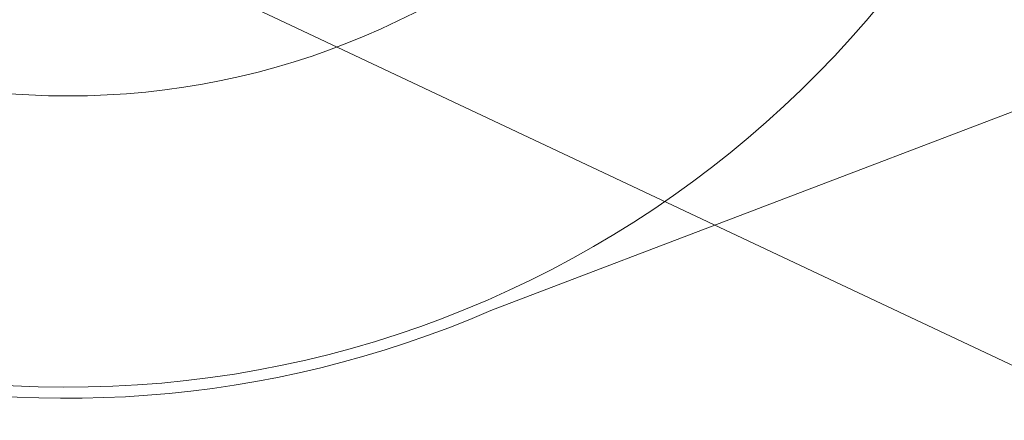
# Model space of a CAD drawing. Header units: inches. Extents: x 382808 to 408593, y -18409 to -9482.
# Tile 79 of 88: x 399288.64 to 399293.09, y -17222.45 to -17220.64. Entities that reach past the tile are written whole.
import ezdxf

# ---------------------------------------------------------------- set-up
doc = ezdxf.new("R2010")
doc.units = ezdxf.units.IN
doc.header["$LTSCALE"] = 2
doc.header["$MEASUREMENT"] = 0
doc.layers.add('!!!LOZAMET_Nr_pióra__9', color=220, linetype='CONTINUOUS', lineweight=0)

msp = doc.modelspace()

# ---------------------------------------------------------------- linework, layer by layer
at = {"layer": '!!!LOZAMET_Nr_pióra__9', "color": 7, "linetype": 'Continuous', "lineweight": 0}
for p, q in [((399298.4048, -17224.6895), (399225.0494, -17190.0675)), ((399290.7715, -17221.95), (399296.6637, -17219.7018))]:
    msp.add_line(p, q, dxfattribs=at)
msp.add_circle((399288.8629, -17217.5457), 3.435, dxfattribs=at)
for radius, start, end in [(4.8, 66.5703, 293.4297), (4.75, 11.4482, 348.5518)]:
    msp.add_arc((399288.8629, -17217.5457), radius, start, end, dxfattribs=at)

doc.saveas('drawing.dxf')
